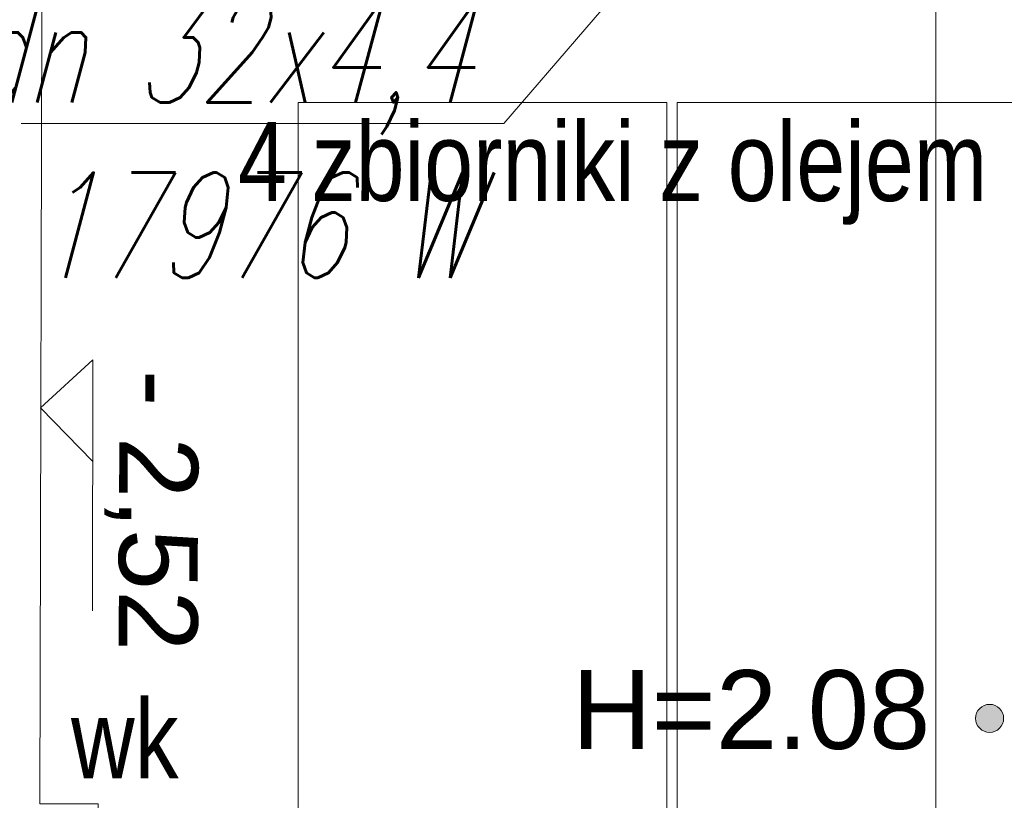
# Model space of a CAD drawing. Header units: millimetres. Extents: x -573548 to 674770, y -210017 to -47794.
# Tile 134 of 234: x 101934 to 103807, y -102510 to -101024. Entities that reach past the tile are written whole.
import ezdxf
from ezdxf import colors
from ezdxf.entities.mleader import LeaderData, LeaderLine
from ezdxf.math import Vec2, Vec3

# ---------------------------------------------------------------- set-up
doc = ezdxf.new("R2010")
doc.units = ezdxf.units.MM
for name, color, linetype, lineweight in [('A.02 RZUT PIWNICY_is$0$A-WYSOKOSCI_Nr_pióra__7', 8, 'Continuous', 9), ('A.02 RZUT PIWNICY_is$0$Koty_Nr_pióra__1', 8, 'Continuous', 9), ('A.02 RZUT PIWNICY_is$0$Koty_Nr_pióra__61', 8, 'Continuous', 9), ('A.02 RZUT PIWNICY_is$0$opisy inne_Nr_pióra__1', 8, 'Continuous', 9), ('A.02 RZUT PIWNICY_is$0$SCHODY_Nr_pióra__1', 8, 'Continuous', 9), ('A.02 RZUT PIWNICY_is$0$strop_cieniej_Nr_pióra__1', 8, 'Continuous', 9), ('A.02 RZUT PIWNICY_is$0$WYPOSAZENIE_Nr_pióra__8', 8, 'Continuous', 9), ('GB - OPISY', 7, 'Continuous', 13)]:
    doc.layers.add(name, color=color, linetype=linetype, lineweight=lineweight)
doc.styles.add('A.02 RZUT PIWNICY_is$0$STYL_AUTOMATYCZNY_1', font='arial.ttf')
doc.styles.add('A.02 RZUT PIWNICY_is$0$STYL_AUTOMATYCZNY_4', font='arial.ttf', dxfattribs={"width": 0.8})
doc.styles.add('JOLA_S', font='romans.shx', dxfattribs={"width": 0.7, "oblique": 15})

# ---------------------------------------------------------------- blocks, each defined once
blk = doc.blocks.new('A.02 RZUT PIWNICY_is')
at = {"layer": 'A.02 RZUT PIWNICY_is$0$A-WYSOKOSCI_Nr_pióra__7'}
blk.add_hatch(color=256, dxfattribs=at).paths.add_polyline_path([(104376.4, -102353.7, 1), (104323, -102353.7, 1)])
blk.add_circle((104349.7, -102353.7), 26.7, dxfattribs=at)
at = {"layer": 'A.02 RZUT PIWNICY_is$0$Koty_Nr_pióra__1'}
blk.add_lwpolyline([(102642.7, -102149), (102643.9, -101671.7), (102544.1, -101762.6), (102643.4, -101865)], dxfattribs=at)
at = {"layer": 'A.02 RZUT PIWNICY_is$0$SCHODY_Nr_pióra__1'}
blk.add_lwpolyline([(102540.9, -103178.9), (102542, -102719.7), (102653.8, -102719.7), (102653.8, -102516.4), (102542.5, -102516.4), (102547, -100756.5), (106537.3, -100784.5), (106537.3, -104505.5), (102541.9, -104505.5), (102543, -104078), (102210.2, -104077.8), (102210.2, -103178.7)], close=True, dxfattribs=at)
at = {"layer": 'A.02 RZUT PIWNICY_is$0$strop_cieniej_Nr_pióra__1'}
blk.add_line((104247.3, -100672.7), (104247.3, -104605.5), dxfattribs=at)
at = {"layer": 'A.02 RZUT PIWNICY_is$0$WYPOSAZENIE_Nr_pióra__8'}
for points in [[(103034, -103095), (103735.4, -103095), (103735.4, -101181.8), (103034, -101181.8)], [(103755.4, -103095), (104456.9, -103095), (104456.9, -101181.8), (103755.4, -101181.8)]]:
    blk.add_lwpolyline(points, close=True, dxfattribs=at)
at = {"layer": 'A.02 RZUT PIWNICY_is$0$A-WYSOKOSCI_Nr_pióra__7', "insert": (103896.1, -102337.9), "char_height": 150, "attachment_point": 5, "style": 'A.02 RZUT PIWNICY_is$0$STYL_AUTOMATYCZNY_1'}
blk.add_mtext('\\A1;{\\pqc;\\fArial|b0|i0|c238|p0;\\W1.000000;H=2.08}', dxfattribs=at)
at = {"layer": 'A.02 RZUT PIWNICY_is$0$Koty_Nr_pióra__61', "insert": (102666.3, -101690.1), "char_height": 150, "attachment_point": 7, "rotation": 269.8547, "style": 'A.02 RZUT PIWNICY_is$0$STYL_AUTOMATYCZNY_1'}
blk.add_mtext('\\A1;{\\pql;\\fArial|b0|i0|c238|p0;\\W1.000000;- 2,52}', dxfattribs=at)
at = {"layer": 'A.02 RZUT PIWNICY_is$0$opisy inne_Nr_pióra__1', "insert": (102704.5, -102392.9), "char_height": 150, "attachment_point": 5, "style": 'A.02 RZUT PIWNICY_is$0$STYL_AUTOMATYCZNY_4'}
blk.add_mtext('\\A1;{\\pqc;\\fArial|b0|i0|c238|p0;\\W0.800000;wk}', dxfattribs=at)
at = {"layer": 'A.02 RZUT PIWNICY_is$0$SCHODY_Nr_pióra__1', "insert": (104112.5, -101316.9), "char_height": 150, "attachment_point": 5, "style": 'A.02 RZUT PIWNICY_is$0$STYL_AUTOMATYCZNY_4'}
blk.add_mtext('\\A1;{\\pqc;\\fArial|b0|i0|c238|p0;\\W0.800000;4 zbiorniki z olejem 70x140x160}', dxfattribs=at)

msp = doc.modelspace()

# ---------------------------------------------------------------- block references
at = {"ltscale": 10}
msp.add_blockref('A.02 RZUT PIWNICY_is', (-570.2, 0), dxfattribs=at)

# ---------------------------------------------------------------- leaders
at = {"layer": 'GB - OPISY'}
ml = msp.add_multileader_mtext('Standard', dxfattribs=at)
ml.set_content('dn 32x4,4\\P17976 W', color=256, style='JOLA_S')
ml.set_leader_properties(color=256, linetype='ByLayer', lineweight=-1)
ml.build(insert=Vec2(0, 0))
ml.multileader.update_dxf_attribs({"text_left_attachment_type": 6, "text_right_attachment_type": 6, "dogleg_length": 30, "arrow_head_size": 150})
ctx = ml.context
ctx.base_point, ctx.char_height, ctx.arrow_head_size, ctx.landing_gap_size, ctx.plane_origin, ctx.plane_x_axis = Vec3(101865.9, -101221.8), 200, 150, 30, Vec3(112694.6, -93789.8), Vec3(-1, 0)
ctx.left_attachment, ctx.right_attachment, ctx.text_align_type, ctx.attachment_type = 6, 6, 2, 2
notes = []
notes.append((ctx, [(0, (1, 1, 0), (102855.2, -101221.8), (-1, 0), 30, [(0, [(103335.4, -100664.1)], 256, [])])]))
ctx.mtext.insert, ctx.mtext.alignment, ctx.mtext.flow_direction = Vec3(102795.2, -100981.8), 3, 5
for ctx, leaders in notes:
    for number, flags, end, landing, length, lines in leaders:
        leader = LeaderData()
        leader.index, (leader.has_last_leader_line, leader.has_dogleg_vector, leader.attachment_direction) = number, flags
        leader.last_leader_point, leader.dogleg_vector, leader.dogleg_length = Vec3(end), Vec3(landing), length
        for number, points, colour, breaks in lines:
            line = LeaderLine()
            line.index, line.vertices, line.color, line.breaks = number, Vec3.list(points), colors.encode_raw_color(colour), breaks
            leader.lines.append(line)
        ctx.leaders.append(leader)

doc.saveas('drawing.dxf')
